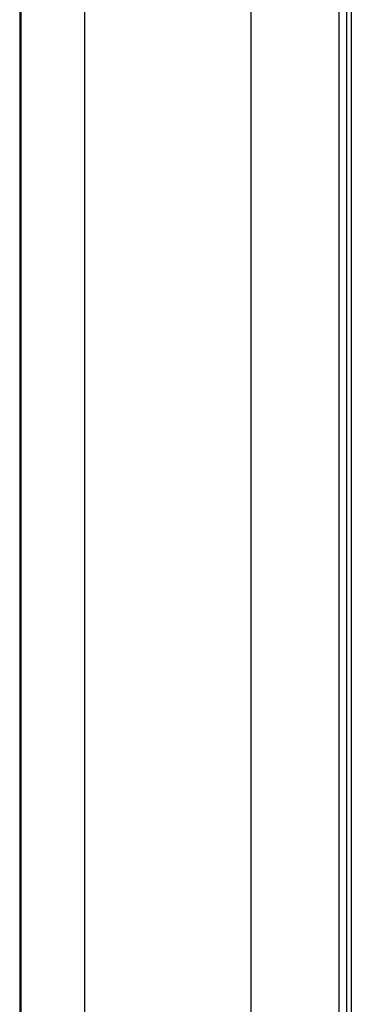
# Model space of a CAD drawing. Header units: millimetres. Extents: x 0 to 841, y 0 to 594.
# Tile 23 of 44: x 776.54 to 782.57, y 160.85 to 178.81. Entities that reach past the tile are written whole.
import ezdxf

# ---------------------------------------------------------------- set-up
doc = ezdxf.new("R2010")
doc.units = ezdxf.units.MM
doc.header["$LTSCALE"] = 46.255
doc.layers.get('0').update_dxf_attribs({"linetype": 'CONTINUOUS'})
doc.layers.add('3_ALL_AXES', color=7, linetype='CONTINUOUS')

msp = doc.modelspace()

# ---------------------------------------------------------------- linework, layer by layer
at = {"color": 7, "linetype": 'CONTINUOUS'}
msp.add_line((782.356624, 138.612761), (782.356624, 198.530533), dxfattribs=at)
at = {"layer": '3_ALL_AXES', "color": 7, "linetype": 'CONTINUOUS'}
for p, q in [((776.535117, 298.143442), (776.535117, 125.380532)), ((776.556906, 298.130408), (776.556906, 125.367498)), ((777.715947, 298.043777), (777.715947, 125.280867)), ((782.487358, 297.566309), (782.487358, 125.802029)), ((782.574514, 297.514173), (782.574514, 125.749893))]:
    msp.add_line(p, q, dxfattribs=at)
at = {"layer": '3_ALL_AXES', "color": 9, "linetype": 'CONTINUOUS'}
msp.add_line((780.744017, 298.057642), (780.744017, 125.294732), dxfattribs=at)

doc.saveas('drawing.dxf')
